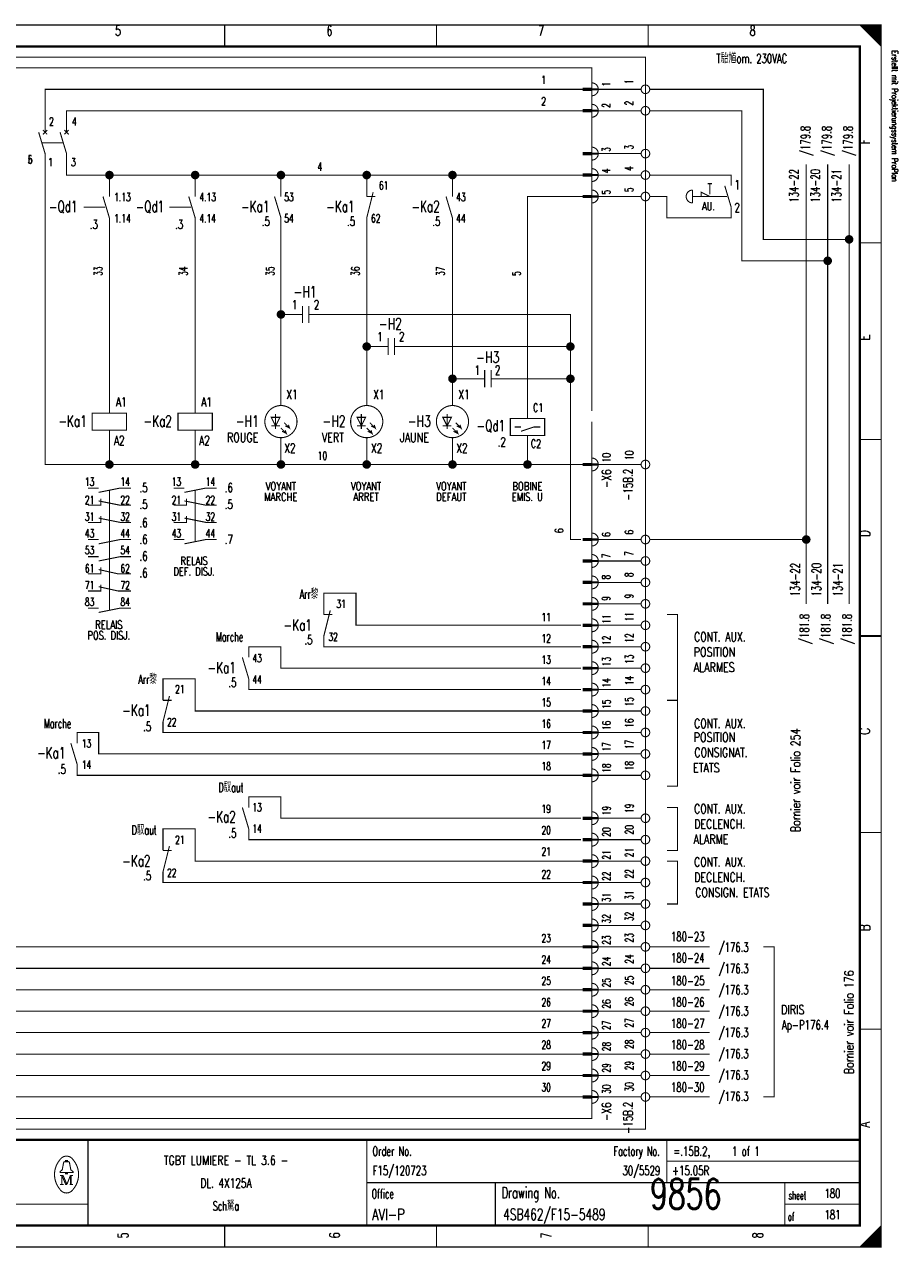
# Model space of a CAD drawing. Header units: centimetres. Extents: x 0 to 491, y -1040 to 69.
# Tile 33 of 181: x 21 to 41, y -720 to -691. Entities that reach past the tile are written whole.
import ezdxf
from ezdxf.enums import TextEntityAlignment as Align

# ---------------------------------------------------------------- set-up
doc = ezdxf.new("R2010")
doc.units = ezdxf.units.CM
doc.header["$MEASUREMENT"] = 0
doc.linetypes.add('GESTRICHELT', pattern=[3.75, 3, -0.75])
doc.layers.get('0').update_dxf_attribs({"color": 9, "linetype": 'CONTINUOUS'})
doc.layers.add('0L', color=7, linetype='CONTINUOUS')
doc.styles.get("Standard").update_dxf_attribs({"font": 'romans.shx', "bigfont": 'TXT.shx'})

# ---------------------------------------------------------------- blocks, each defined once
blk = doc.blocks.new('BCIRCLE_FILLED')
at = {"color": 0, "linetype": 'Continuous', "const_width": 1, "flags": 128}
blk.add_lwpolyline([(0.5, 0, 1), (-0.5, 0, 1)], format="xyb", close=True, dxfattribs=at)

msp = doc.modelspace()

# ---------------------------------------------------------------- linework, layer by layer
at = {"color": 0, "const_width": 0.025, "flags": 128}
for points in [[(0, -705.75), (0, -691.5), (40.5, -691.5), (40.5, -720), (0, -720), (0, -705.75)], [(40, -691.5), (40.5, -692), (40.475, -691.975), (40.475, -691.5), (40.45, -691.5), (40.45, -691.95), (40.425, -691.925), (40.425, -691.5), (40.4, -691.5), (40.4, -691.9), (40.375, -691.875), (40.375, -691.5), (40.35, -691.5), (40.35, -691.85), (40.325, -691.825)], [(40.15, -691.65), (40.15, -691.5), (40.125, -691.5), (40.125, -691.625), (40.1, -691.6), (40.1, -691.5), (40.075, -691.5), (40.075, -691.575), (40.05, -691.55), (40.05, -691.5), (40.025, -691.5), (40.025, -691.525)], [(40.325, -691.825), (40.325, -691.5), (40.3, -691.5), (40.3, -691.8), (40.275, -691.775), (40.275, -691.5), (40.25, -691.5), (40.25, -691.75), (40.225, -691.725), (40.225, -691.5), (40.2, -691.5), (40.2, -691.7), (40.175, -691.675), (40.175, -691.5), (40.15, -691.5)], [(21, -694), (21, -693), (33.55, -693)], [(34.9, -693), (33.9, -693)], [(39.75, -696.5), (37.75, -696.5), (37.75, -693), (35.1, -693)], [(21.5, -694), (21.5, -693.5), (33.55, -693.5)], [(34.9, -693.5), (33.9, -693.5)], [(39.25, -697), (37.25, -697), (37.25, -693.5), (35.1, -693.5)], [(22.5, -701.75), (21, -701.75), (21, -694.5)], [(22.5, -695), (21.5, -695), (21.5, -694.5)], [(34.9, -694.5), (33.9, -694.5)], [(38.75, -705), (38.75, -694.75)], [(39.25, -705), (39.25, -694.75)], [(39.75, -705), (39.75, -694.75)], [(22.5, -695.5), (22.5, -695), (24.5, -695)], [(24.5, -695.5), (24.5, -695), (26.5, -695)], [(26.5, -695.5), (26.5, -695), (28.5, -695)], [(28.5, -695.5), (28.5, -695), (30.5, -695)], [(30.5, -695.5), (30.5, -695), (33.55, -695)], [(34.9, -695), (33.9, -695)], [(36.3, -695.5), (36.3, -695.4), (36.5, -695.5)], [(32.25, -700.675), (32.25, -695.5), (33.55, -695.5)], [(34.9, -695.5), (33.9, -695.5)], [(22.5, -700.55), (22.5, -696)], [(24.5, -700.55), (24.5, -696)], [(26.5, -700.375), (26.5, -696)], [(28.5, -700.375), (28.5, -696)], [(30.5, -700.375), (30.5, -696)], [(26.7, -698.25), (26.5, -698.25)], [(29.45, -699), (33.25, -699), (33.25, -698.25), (27.45, -698.25)], [(28.7, -699), (28.5, -699)], [(31.7, -699.75), (33.25, -699.75), (33.25, -699)], [(33.55, -714.5), (18.75, -714.5), (18.75, -699.25)], [(33.55, -714), (19.25, -714), (19.25, -699.25)], [(33.55, -713.5), (19.75, -713.5), (19.75, -699.25)], [(33.55, -713), (20.25, -713), (20.25, -699.25)], [(30.95, -699.75), (30.5, -699.75)], [(33.5, -703.5), (33.25, -703.5), (33.25, -699.75)], [(26.475, -700.65), (26.275, -700.65), (26.375, -700.85), (26.475, -700.65)], [(26.575, -700.775), (26.7, -700.9), (26.675, -700.825), (26.7, -700.9), (26.6, -700.85)], [(28.475, -700.65), (28.275, -700.65), (28.375, -700.85), (28.475, -700.65)], [(28.575, -700.775), (28.7, -700.9), (28.675, -700.825), (28.7, -700.9), (28.6, -700.85)], [(30.475, -700.65), (30.275, -700.65), (30.375, -700.85), (30.475, -700.65)], [(30.575, -700.775), (30.7, -700.9), (30.675, -700.825), (30.7, -700.9), (30.6, -700.85)], [(32.25, -700.675), (32.65, -700.675), (32.65, -701.075), (31.85, -701.075), (31.85, -700.675), (32.25, -700.675)], [(24.5, -701.75), (22.5, -701.75), (22.5, -700.95)], [(26.5, -701.75), (24.5, -701.75), (24.5, -700.95)], [(26.5, -700.9), (26.625, -701.025), (26.6, -700.95), (26.625, -701.025), (26.525, -700.975)], [(28.5, -701.75), (26.5, -701.75), (26.5, -701.125)], [(28.5, -700.9), (28.625, -701.025), (28.6, -700.95), (28.625, -701.025), (28.525, -700.975)], [(30.5, -701.75), (28.5, -701.75), (28.5, -701.125)], [(30.5, -700.9), (30.625, -701.025), (30.6, -700.95), (30.625, -701.025), (30.525, -700.975)], [(32.25, -701.75), (30.5, -701.75), (30.5, -701.125)], [(32.1, -700.975), (32.4, -700.875), (32.55, -700.875)], [(33.55, -701.75), (32.25, -701.75), (32.25, -701.075)], [(34.9, -701.75), (33.9, -701.75)], [(33.55, -715), (17.25, -715), (17.25, -702.5), (10.3, -702.5)], [(22, -702.7), (22.3, -702.7), (22.3, -702.55)], [(22.25, -702.4), (22.75, -702.3), (23, -702.3)], [(24, -702.7), (24.3, -702.7), (24.3, -702.55)], [(24.25, -702.4), (24.75, -702.3), (25, -702.3)], [(22.25, -702.6), (22.75, -702.7), (23, -702.7)], [(24.25, -702.6), (24.75, -702.7), (25, -702.7)], [(22, -703.1), (22.3, -703.1), (22.3, -702.95)], [(22.25, -703), (22.75, -703.1), (23, -703.1)], [(24, -703.1), (24.3, -703.1), (24.3, -702.95)], [(24.25, -703), (24.75, -703.1), (25, -703.1)], [(22.25, -703.6), (22.75, -703.5), (23, -703.5)], [(24.25, -703.6), (24.75, -703.5), (25, -703.5)], [(34.9, -703.5), (33.9, -703.5)], [(38.75, -703.5), (35.1, -703.5)], [(22.25, -704), (22.75, -703.9), (23, -703.9)], [(34.9, -704), (33.9, -704)], [(22, -704.3), (22.3, -704.3), (22.3, -704.15)], [(22.25, -704.2), (22.7, -704.3), (23, -704.3)], [(33.55, -715.5), (16.75, -715.5), (16.75, -704.5), (10.8, -704.5)], [(22, -704.7), (22.3, -704.7), (22.3, -704.55)], [(34.9, -704.5), (33.9, -704.5)], [(22.25, -704.6), (22.7, -704.7), (23, -704.7)], [(33.5, -705.5), (28.25, -705.5), (28.25, -704.75), (27.5, -704.75), (27.5, -705.25)], [(22.25, -705.2), (22.75, -705.1), (23, -705.1)], [(34.9, -705), (33.9, -705)], [(35.5, -707.25), (35.75, -707.25), (35.75, -705.25), (35.5, -705.25)], [(34.9, -705.5), (33.9, -705.5)], [(33.5, -706.5), (26.5, -706.5), (26.5, -706), (25.75, -706), (25.75, -706.25)], [(33.5, -706), (27.5, -706), (27.5, -705.75)], [(34.9, -706), (33.9, -706)], [(33.55, -716), (16.25, -716), (16.25, -706.5), (11.3, -706.5)], [(34.9, -706.5), (33.9, -706.5)], [(33.55, -707.5), (24.5, -707.5), (24.5, -706.75), (23.75, -706.75), (23.75, -707.25)], [(33.5, -707), (25.75, -707), (25.75, -706.75)], [(34.9, -707), (33.9, -707)], [(35.5, -707.25), (35.75, -707.25), (35.75, -709.25), (35.5, -709.25)], [(34.9, -707.5), (33.9, -707.5)], [(33.55, -716.5), (15.75, -716.5), (15.75, -708), (12.5, -708)], [(33.55, -708.5), (22.25, -708.5), (22.25, -708), (21.75, -708), (21.75, -708.25)], [(33.55, -708), (23.75, -708), (23.75, -707.75)], [(34.9, -708), (33.9, -708)], [(34.9, -708.5), (33.9, -708.5)], [(33.55, -709), (21.75, -709), (21.75, -708.75)], [(34.9, -709), (33.9, -709)], [(33.5, -710), (26.5, -710), (26.5, -709.5), (25.75, -709.5), (25.75, -709.75)], [(35.5, -709.75), (35.75, -709.75), (35.75, -710.75), (35.5, -710.75)], [(33.55, -711), (24.5, -711), (24.5, -710.25), (23.75, -710.25), (23.75, -710.75)], [(33.5, -710.5), (25.75, -710.5), (25.75, -710.25)], [(34.9, -710), (33.9, -710)], [(34.9, -710.5), (33.9, -710.5)], [(34.9, -711), (33.9, -711)], [(35.5, -711), (35.75, -711), (35.75, -712), (35.5, -712)], [(33.55, -711.5), (23.75, -711.5), (23.75, -711.25)], [(34.9, -711.5), (33.9, -711.5)], [(34.9, -712), (33.9, -712)], [(34.9, -712.5), (33.9, -712.5)], [(34.9, -713), (33.9, -713)], [(36.5, -713), (35.1, -713)], [(37.75, -713), (38, -713), (38, -716.5), (37.75, -716.5)], [(34.9, -713.5), (33.9, -713.5)], [(36.5, -713.5), (35.1, -713.5)], [(34.9, -714), (33.9, -714)], [(36.5, -714), (35.1, -714)], [(34.9, -714.5), (33.9, -714.5)], [(36.5, -714.5), (35.1, -714.5)], [(34.9, -715), (33.9, -715)], [(36.5, -715), (35.1, -715)], [(34.9, -715.5), (33.9, -715.5)], [(36.5, -715.5), (35.1, -715.5)], [(34.9, -716), (33.9, -716)], [(36.5, -716), (35.1, -716)], [(34.9, -716.5), (33.9, -716.5)], [(36.5, -716.5), (35.1, -716.5)], [(21.48, -718.01), (21.48, -717.98), (21.52, -717.98), (21.52, -718.01)], [(21.48, -718.26), (21.35, -718.26), (21.35, -718.24), (21.4, -718.2), (21.43, -718.04)], [(21.52, -718.26), (21.65, -718.26), (21.65, -718.24), (21.6, -718.2), (21.57, -718.04)], [(21.39, -718.33), (21.39, -718.54), (21.35, -718.54)], [(21.39, -718.33), (21.48, -718.54), (21.51, -718.54)], [(40.3, -720), (40.3, -719.7), (40.275, -719.725), (40.275, -720), (40.25, -720), (40.25, -719.75), (40.225, -719.775), (40.225, -720), (40.2, -720), (40.2, -719.8), (40.175, -719.825), (40.175, -720), (40.15, -720), (40.15, -719.85), (40.125, -719.875)], [(40.475, -719.525), (40.475, -720), (40.45, -720), (40.45, -719.55), (40.425, -719.575), (40.425, -720), (40.4, -720), (40.4, -719.6), (40.375, -719.625), (40.375, -720), (40.35, -720), (40.35, -719.65), (40.325, -719.675), (40.325, -720), (40.3, -720)], [(40.125, -719.875), (40.125, -720), (40.1, -720), (40.1, -719.9), (40.075, -719.925), (40.075, -720), (40.05, -720), (40.05, -719.95), (40.025, -719.975), (40.025, -720)]]:
    msp.add_lwpolyline(points, dxfattribs=at)
at = {"color": 0, "flags": 128}
for points, const_width in [([(0, -691.5), (40.5, -691.5), (40.5, -720), (0, -720)], 0.025), ([(0.5, -692), (40, -692), (40, -719.5), (0.5, -719.5)], 0.05), ([(0.5, -692), (40, -692), (40, -719.5), (0.5, -719.5)], 0.025), ([(33.75, -693.025), (33.55, -693.025), (33.55, -692.975), (33.75, -692.975)], 0.025), ([(33.75, -693.525), (33.55, -693.525), (33.55, -693.475), (33.75, -693.475)], 0.025), ([(33.75, -694.525), (33.55, -694.525), (33.55, -694.475), (33.75, -694.475)], 0.025), ([(33.75, -695.025), (33.55, -695.025), (33.55, -694.975), (33.75, -694.975)], 0.025), ([(33.75, -695.525), (33.55, -695.525), (33.55, -695.475), (33.75, -695.475)], 0.025), ([(22.1, -700.95), (22.9, -700.95), (22.9, -700.55), (22.1, -700.55)], 0.025), ([(24.1, -700.95), (24.9, -700.95), (24.9, -700.55), (24.1, -700.55)], 0.025), ([(33.75, -701.775), (33.55, -701.775), (33.55, -701.725), (33.75, -701.725)], 0.025), ([(33.75, -703.525), (33.55, -703.525), (33.55, -703.475), (33.75, -703.475)], 0.025), ([(33.75, -704.025), (33.55, -704.025), (33.55, -703.975), (33.75, -703.975)], 0.025), ([(33.75, -704.525), (33.55, -704.525), (33.55, -704.475), (33.75, -704.475)], 0.025), ([(33.75, -705.025), (33.55, -705.025), (33.55, -704.975), (33.75, -704.975)], 0.025), ([(33.75, -705.525), (33.55, -705.525), (33.55, -705.475), (33.75, -705.475)], 0.025), ([(33.75, -706.025), (33.55, -706.025), (33.55, -705.975), (33.75, -705.975)], 0.025), ([(33.75, -706.525), (33.55, -706.525), (33.55, -706.475), (33.75, -706.475)], 0.025), ([(33.75, -707.025), (33.55, -707.025), (33.55, -706.975), (33.75, -706.975)], 0.025), ([(33.75, -707.525), (33.55, -707.525), (33.55, -707.475), (33.75, -707.475)], 0.025), ([(33.75, -708.025), (33.55, -708.025), (33.55, -707.975), (33.75, -707.975)], 0.025), ([(33.75, -708.525), (33.55, -708.525), (33.55, -708.475), (33.75, -708.475)], 0.025), ([(33.75, -709.025), (33.55, -709.025), (33.55, -708.975), (33.75, -708.975)], 0.025), ([(33.75, -710.025), (33.55, -710.025), (33.55, -709.975), (33.75, -709.975)], 0.025), ([(33.75, -710.525), (33.55, -710.525), (33.55, -710.475), (33.75, -710.475)], 0.025), ([(33.75, -711.025), (33.55, -711.025), (33.55, -710.975), (33.75, -710.975)], 0.025), ([(33.75, -711.525), (33.55, -711.525), (33.55, -711.475), (33.75, -711.475)], 0.025), ([(33.75, -712.025), (33.55, -712.025), (33.55, -711.975), (33.75, -711.975)], 0.025), ([(33.75, -712.525), (33.55, -712.525), (33.55, -712.475), (33.75, -712.475)], 0.025), ([(33.75, -713.025), (33.55, -713.025), (33.55, -712.975), (33.75, -712.975)], 0.025), ([(33.75, -713.525), (33.55, -713.525), (33.55, -713.475), (33.75, -713.475)], 0.025), ([(33.75, -714.025), (33.55, -714.025), (33.55, -713.975), (33.75, -713.975)], 0.025), ([(33.75, -714.525), (33.55, -714.525), (33.55, -714.475), (33.75, -714.475)], 0.025), ([(33.75, -715.025), (33.55, -715.025), (33.55, -714.975), (33.75, -714.975)], 0.025), ([(33.75, -715.525), (33.55, -715.525), (33.55, -715.475), (33.75, -715.475)], 0.025), ([(33.75, -716.025), (33.55, -716.025), (33.55, -715.975), (33.75, -715.975)], 0.025), ([(33.75, -716.525), (33.55, -716.525), (33.55, -716.475), (33.75, -716.475)], 0.025), ([(21.48, -718.26), (21.52, -718.26), (21.52, -718.29), (21.48, -718.29)], 0.025)]:
    msp.add_lwpolyline(points, close=True, dxfattribs=dict(at, const_width=const_width))
at = {"color": 0}
for points, const_width in [([(25.188, -691.5), (25.188, -692)], 0.025), ([(30.125, -691.5), (30.125, -692)], 0.025), ([(35.062, -691.5), (35.062, -692)], 0.025), ([(33.55, -693), (33.75, -693)], 0.025), ([(33.55, -693.5), (33.75, -693.5)], 0.025), ([(20.85, -694), (21, -694.5)], 0.025), ([(21.05, -693.95), (20.95, -694.05)], 0.025), ([(20.95, -693.95), (21.05, -694.05)], 0.025), ([(21.35, -694), (21.5, -694.5)], 0.025), ([(21.55, -693.95), (21.45, -694.05)], 0.025), ([(21.45, -693.95), (21.55, -694.05)], 0.025), ([(33.55, -694.5), (33.75, -694.5)], 0.025), ([(33.55, -695), (33.75, -695)], 0.025), ([(28.65, -695.4), (28.5, -696)], 0.025), ([(36.1, -695.35), (36.1, -695.65)], 0.025), ([(36.45, -695.2), (36.55, -695.2)], 0.025), ([(36.85, -695.25), (37, -695.75)], 0.025), ([(22.35, -695.5), (22.5, -696)], 0.025), ([(24.35, -695.5), (24.5, -696)], 0.025), ([(26.35, -695.5), (26.5, -696)], 0.025), ([(28.5, -695.5), (28.7, -695.5)], 0.025), ([(30.35, -695.5), (30.5, -696)], 0.025), ([(33.55, -695.5), (33.75, -695.5)], 0.025), ([(40.5, -696.583), (40, -696.583)], 0.025), ([(27, -698.25), (26.7, -698.25)], 0.025), ([(27, -698.05), (27, -698.45)], 0.025), ([(27.15, -698.05), (27.15, -698.45)], 0.025), ([(27.15, -698.25), (27.45, -698.25)], 0.025), ([(29, -698.8), (29, -699.2)], 0.025), ([(29.15, -698.8), (29.15, -699.2)], 0.025), ([(29, -699), (28.7, -699)], 0.025), ([(29.15, -699), (29.45, -699)], 0.025), ([(31.25, -699.55), (31.25, -699.95)], 0.025), ([(31.4, -699.55), (31.4, -699.95)], 0.025), ([(31.25, -699.75), (30.95, -699.75)], 0.025), ([(31.4, -699.75), (31.7, -699.75)], 0.025), ([(26.375, -700.575), (26.375, -700.925)], 0.025), ([(28.375, -700.575), (28.375, -700.925)], 0.025), ([(30.375, -700.575), (30.375, -700.925)], 0.025), ([(26.275, -700.85), (26.475, -700.85)], 0.025), ([(28.275, -700.85), (28.475, -700.85)], 0.025), ([(30.275, -700.85), (30.475, -700.85)], 0.025), ([(31.95, -700.875), (32.1, -700.875)], 0.025), ([(40.5, -701.167), (40, -701.167)], 0.025), ([(33.55, -701.75), (33.75, -701.75)], 0.025), ([(22, -702.3), (22.25, -702.3)], 0.025), ([(24, -702.3), (24.25, -702.3)], 0.025), ([(22, -703.5), (22.25, -703.5)], 0.025), ([(24, -703.5), (24.25, -703.5)], 0.025), ([(33.55, -703.5), (33.75, -703.5)], 0.025), ([(22, -703.9), (22.25, -703.9)], 0.025), ([(33.55, -704), (33.75, -704)], 0.025), ([(33.55, -704.5), (33.75, -704.5)], 0.025), ([(22, -705.1), (22.25, -705.1)], 0.025), ([(27.65, -705.15), (27.5, -705.75)], 0.025), ([(33.55, -705), (33.75, -705)], 0.025), ([(27.5, -705.25), (27.7, -705.25)], 0.025), ([(33.55, -705.5), (33.75, -705.5)], 0.025), ([(33.55, -706), (33.75, -706)], 0.025), ([(40, -705.75), (40.5, -705.75)], 0.05), ([(40.5, -705.75), (40, -705.75)], 0.025), ([(25.6, -706.25), (25.75, -706.75)], 0.025), ([(33.55, -706.5), (33.75, -706.5)], 0.025), ([(33.55, -707), (33.75, -707)], 0.025), ([(23.9, -707.15), (23.75, -707.75)], 0.025), ([(23.75, -707.25), (23.95, -707.25)], 0.025), ([(33.55, -707.5), (33.75, -707.5)], 0.025), ([(33.55, -708), (33.75, -708)], 0.025), ([(21.6, -708.25), (21.75, -708.75)], 0.025), ([(33.55, -708.5), (33.75, -708.5)], 0.025), ([(33.55, -709), (33.75, -709)], 0.025), ([(25.6, -709.75), (25.75, -710.25)], 0.025), ([(33.55, -710), (33.75, -710)], 0.025), ([(33.55, -710.5), (33.75, -710.5)], 0.025), ([(40.5, -710.333), (40, -710.333)], 0.025), ([(23.9, -710.65), (23.75, -711.25)], 0.025), ([(23.75, -710.75), (23.95, -710.75)], 0.025), ([(33.55, -711), (33.75, -711)], 0.025), ([(33.55, -711.5), (33.75, -711.5)], 0.025), ([(33.55, -712), (33.75, -712)], 0.025), ([(33.55, -712.5), (33.75, -712.5)], 0.025), ([(33.55, -713), (33.75, -713)], 0.025), ([(33.55, -713.5), (33.75, -713.5)], 0.025), ([(33.55, -714), (33.75, -714)], 0.025), ([(33.55, -714.5), (33.75, -714.5)], 0.025), ([(33.55, -715), (33.75, -715)], 0.025), ([(40.5, -714.917), (40, -714.917)], 0.025), ([(33.55, -715.5), (33.75, -715.5)], 0.025), ([(33.55, -716), (33.75, -716)], 0.025), ([(33.55, -716.5), (33.75, -716.5)], 0.025), ([(40, -717.5), (0.5, -717.5)], 0.05), ([(22, -717.5), (22, -719.5)], 0.025), ([(28.5, -717.5), (28.5, -719.5)], 0.025), ([(35.5, -717.5), (35.5, -718.5)], 0.025), ([(21.46, -718.01), (21.55, -718.01)], 0.025), ([(35.5, -718), (40, -718)], 0.025), ([(21.35, -718.33), (21.42, -718.33)], 0.025), ([(21.39, -718.54), (21.43, -718.54)], 0.025), ([(21.42, -718.33), (21.51, -718.54)], 0.025), ([(21.51, -718.54), (21.59, -718.33)], 0.025), ([(21.65, -718.54), (21.57, -718.54)], 0.025), ([(21.59, -718.54), (21.59, -718.33)], 0.025), ([(21.59, -718.33), (21.65, -718.33)], 0.025), ([(21.61, -718.33), (21.61, -718.54)], 0.025), ([(28.5, -718.5), (40, -718.5)], 0.025), ([(31.5, -718.5), (31.5, -719.5)], 0.025), ([(38.25, -718.5), (38.25, -719.5)], 0.025), ([(0.5, -719), (22, -719)], 0.025), ([(38.25, -719), (40, -719)], 0.025), ([(25.188, -720), (25.188, -719.5)], 0.025), ([(30.125, -720), (30.125, -719.5)], 0.025), ([(35.062, -720), (35.062, -719.5)], 0.025), ([(40.5, -719.5), (40, -720)], 0.025)]:
    msp.add_lwpolyline(points, dxfattribs=dict(at, const_width=const_width))
at = {"color": 0, "linetype": 'GESTRICHELT', "const_width": 0.025, "flags": 128}
for points in [[(6.75, -692.25), (35, -692.25), (35, -717.25), (12.5, -717.25), (12.5, -713.5), (6.75, -713.5), (6.75, -692.25)], [(7, -695), (15, -695), (15, -692.5), (33.75, -692.5), (33.75, -697.5)], [(33.75, -700.75), (33.75, -717), (15, -717), (15, -711.75), (7, -711.75), (7, -695)], [(37, -695.25), (37, -695), (35.1, -695)], [(37, -695.75), (37, -696), (35.5, -696), (35.5, -695.5), (35.1, -695.5)]]:
    msp.add_lwpolyline(points, dxfattribs=at)
at = {"color": 0, "const_width": 0.025, "flags": 128}
for points in [[(33.75, -693.15, 1), (33.75, -692.85, 1)], [(33.75, -693.65, 1), (33.75, -693.35, 1)], [(33.75, -694.65, 1), (33.75, -694.35, 1)], [(33.75, -695.15, 1), (33.75, -694.85, 1)], [(33.75, -695.65, 1), (33.75, -695.35, 1)], [(36.1, -695.35, 1), (36.1, -695.65, 1)], [(33.75, -701.9, 1), (33.75, -701.6, 1)], [(33.75, -703.65, 1), (33.75, -703.35, 1)], [(33.75, -704.15, 1), (33.75, -703.85, 1)], [(33.75, -704.65, 1), (33.75, -704.35, 1)], [(33.75, -705.15, 1), (33.75, -704.85, 1)], [(33.75, -705.65, 1), (33.75, -705.35, 1)], [(33.75, -706.15, 1), (33.75, -705.85, 1)], [(33.75, -706.65, 1), (33.75, -706.35, 1)], [(33.75, -707.15, 1), (33.75, -706.85, 1)], [(33.75, -707.65, 1), (33.75, -707.35, 1)], [(33.75, -708.15, 1), (33.75, -707.85, 1)], [(33.75, -708.65, 1), (33.75, -708.35, 1)], [(33.75, -709.15, 1), (33.75, -708.85, 1)], [(33.75, -710.15, 1), (33.75, -709.85, 1)], [(33.75, -710.65, 1), (33.75, -710.35, 1)], [(33.75, -711.15, 1), (33.75, -710.85, 1)], [(33.75, -711.65, 1), (33.75, -711.35, 1)], [(33.75, -712.15, 1), (33.75, -711.85, 1)], [(33.75, -712.65, 1), (33.75, -712.35, 1)], [(33.75, -713.15, 1), (33.75, -712.85, 1)], [(33.75, -713.65, 1), (33.75, -713.35, 1)], [(33.75, -714.15, 1), (33.75, -713.85, 1)], [(33.75, -714.65, 1), (33.75, -714.35, 1)], [(33.75, -715.15, 1), (33.75, -714.85, 1)], [(33.75, -715.65, 1), (33.75, -715.35, 1)], [(33.75, -716.15, 1), (33.75, -715.85, 1)], [(33.75, -716.65, 1), (33.75, -716.35, 1)], [(21.35, -717.961, 0.373815), (21.349, -718.657, 0.373815)], [(21.649, -717.96, 0.530775), (21.351, -717.959, 0.530775)], [(21.65, -718.66, 0.378582), (21.646, -717.956, 0.378582)], [(21.46, -718.01, 0.414214), (21.43, -718.04, 0.414214)], [(21.57, -718.04, 0.414214), (21.54, -718.01, 0.414214)], [(21.35, -718.66, 0.532213), (21.649, -718.661, 0.532213)]]:
    msp.add_lwpolyline(points, format="xyb", dxfattribs=at)
for points in [[(35.1, -693, 1), (34.9, -693, 1)], [(35.1, -693.5, 1), (34.9, -693.5, 1)], [(35.1, -694.5, 1), (34.9, -694.5, 1)], [(35.1, -695, 1), (34.9, -695, 1)], [(35.1, -695.5, 1), (34.9, -695.5, 1)], [(26.875, -700.75, 1), (26.125, -700.75, 1)], [(28.875, -700.75, 1), (28.125, -700.75, 1)], [(30.875, -700.75, 1), (30.125, -700.75, 1)], [(35.1, -701.75, 1), (34.9, -701.75, 1)], [(35.1, -703.5, 1), (34.9, -703.5, 1)], [(35.1, -704, 1), (34.9, -704, 1)], [(35.1, -704.5, 1), (34.9, -704.5, 1)], [(35.1, -705, 1), (34.9, -705, 1)], [(35.1, -705.5, 1), (34.9, -705.5, 1)], [(35.1, -706, 1), (34.9, -706, 1)], [(35.1, -706.5, 1), (34.9, -706.5, 1)], [(35.1, -707, 1), (34.9, -707, 1)], [(35.1, -707.5, 1), (34.9, -707.5, 1)], [(35.1, -708, 1), (34.9, -708, 1)], [(35.1, -708.5, 1), (34.9, -708.5, 1)], [(35.1, -709, 1), (34.9, -709, 1)], [(35.1, -710, 1), (34.9, -710, 1)], [(35.1, -710.5, 1), (34.9, -710.5, 1)], [(35.1, -711, 1), (34.9, -711, 1)], [(35.1, -711.5, 1), (34.9, -711.5, 1)], [(35.1, -712, 1), (34.9, -712, 1)], [(35.1, -712.5, 1), (34.9, -712.5, 1)], [(35.1, -713, 1), (34.9, -713, 1)], [(35.1, -713.5, 1), (34.9, -713.5, 1)], [(35.1, -714, 1), (34.9, -714, 1)], [(35.1, -714.5, 1), (34.9, -714.5, 1)], [(35.1, -715, 1), (34.9, -715, 1)], [(35.1, -715.5, 1), (34.9, -715.5, 1)], [(35.1, -716, 1), (34.9, -716, 1)], [(35.1, -716.5, 1), (34.9, -716.5, 1)]]:
    msp.add_lwpolyline(points, format="xyb", close=True, dxfattribs=at)
at = {"color": 0, "linetype": 'GESTRICHELT', "const_width": 0.025}
for points in [[(20.925, -694.25), (21.425, -694.25)], [(36.5, -695.2), (36.5, -695.45)], [(36.7, -695.5), (36.1, -695.5)], [(36.4, -695.5), (36.9, -695.5)], [(21.9, -695.75), (22.4, -695.75)], [(23.9, -695.75), (24.4, -695.75)], [(33.75, -700.5), (33.75, -697)], [(22.5, -703.55), (22.5, -702.35)], [(24.5, -703.55), (24.5, -702.35)], [(22.5, -705.15), (22.5, -703.1)]]:
    msp.add_lwpolyline(points, dxfattribs=at)
at = {"layer": '0L', "color": 0}
for points in [[(33.895, -692.975), (33.755, -692.975), (33.895, -693.025), (33.755, -693.025)], [(33.895, -693.475), (33.755, -693.475), (33.895, -693.525), (33.755, -693.525)], [(33.895, -694.475), (33.755, -694.475), (33.895, -694.525), (33.755, -694.525)], [(33.895, -694.975), (33.755, -694.975), (33.895, -695.025), (33.755, -695.025)], [(33.895, -695.475), (33.755, -695.475), (33.895, -695.525), (33.755, -695.525)], [(33.895, -701.725), (33.755, -701.725), (33.895, -701.775), (33.755, -701.775)], [(33.895, -703.475), (33.755, -703.475), (33.895, -703.525), (33.755, -703.525)], [(33.895, -703.975), (33.755, -703.975), (33.895, -704.025), (33.755, -704.025)], [(33.895, -704.475), (33.755, -704.475), (33.895, -704.525), (33.755, -704.525)], [(33.895, -704.975), (33.755, -704.975), (33.895, -705.025), (33.755, -705.025)], [(33.895, -705.475), (33.755, -705.475), (33.895, -705.525), (33.755, -705.525)], [(33.895, -705.975), (33.755, -705.975), (33.895, -706.025), (33.755, -706.025)], [(33.895, -706.475), (33.755, -706.475), (33.895, -706.525), (33.755, -706.525)], [(33.895, -706.975), (33.755, -706.975), (33.895, -707.025), (33.755, -707.025)], [(33.895, -707.475), (33.755, -707.475), (33.895, -707.525), (33.755, -707.525)], [(33.895, -707.975), (33.755, -707.975), (33.895, -708.025), (33.755, -708.025)], [(33.895, -708.475), (33.755, -708.475), (33.895, -708.525), (33.755, -708.525)], [(33.895, -708.975), (33.755, -708.975), (33.895, -709.025), (33.755, -709.025)], [(33.895, -709.975), (33.755, -709.975), (33.895, -710.025), (33.755, -710.025)], [(33.895, -710.475), (33.755, -710.475), (33.895, -710.525), (33.755, -710.525)], [(33.895, -710.975), (33.755, -710.975), (33.895, -711.025), (33.755, -711.025)], [(33.895, -711.475), (33.755, -711.475), (33.895, -711.525), (33.755, -711.525)], [(33.895, -711.975), (33.755, -711.975), (33.895, -712.025), (33.755, -712.025)], [(33.895, -712.475), (33.755, -712.475), (33.895, -712.525), (33.755, -712.525)], [(33.895, -712.975), (33.755, -712.975), (33.895, -713.025), (33.755, -713.025)], [(33.895, -713.475), (33.755, -713.475), (33.895, -713.525), (33.755, -713.525)], [(33.895, -713.975), (33.755, -713.975), (33.895, -714.025), (33.755, -714.025)], [(33.895, -714.475), (33.755, -714.475), (33.895, -714.525), (33.755, -714.525)], [(33.895, -714.975), (33.755, -714.975), (33.895, -715.025), (33.755, -715.025)], [(33.895, -715.475), (33.755, -715.475), (33.895, -715.525), (33.755, -715.525)], [(33.895, -715.975), (33.755, -715.975), (33.895, -716.025), (33.755, -716.025)], [(33.895, -716.475), (33.755, -716.475), (33.895, -716.525), (33.755, -716.525)]]:
    msp.add_solid(points, dxfattribs=at)

# ---------------------------------------------------------------- block references
at = {"color": 0, "xscale": 0.1, "yscale": 0.1, "zscale": 0.1}
for p in [(22.5, -695), (24.5, -695), (26.5, -695), (28.5, -695), (30.5, -695), (39.75, -696.5), (39.25, -697), (26.5, -698.25), (28.5, -699), (33.25, -699), (30.5, -699.75), (33.25, -699.75), (22.5, -701.75), (24.5, -701.75), (26.5, -701.75), (28.5, -701.75), (30.5, -701.75), (32.25, -701.75), (38.75, -703.5)]:
    msp.add_blockref('BCIRCLE_FILLED', p, dxfattribs=at)

# ---------------------------------------------------------------- texts
at = {"color": 0}
for s, height, width, p in [('5', 0.238, 0.672, (22.699, -691.514)), ('6', 0.238, 0.672, (27.632, -691.514)), ('7', 0.238, 0.672, (32.566, -691.514)), ('8', 0.238, 0.672, (37.499, -691.514)), ('AU.', 0.1905, 0.738667, (36.47, -695.631)), ('-H1', 0.2619, 0.709333, (27.064, -697.59)), ('-H2', 0.2619, 0.709333, (29.052, -698.336)), ('-H3', 0.2619, 0.709333, (31.323, -699.117)), ('VOYANT', 0.1905, 0.76, (26.497, -702.162)), ('VOYANT', 0.1905, 0.76, (28.484, -702.162)), ('VOYANT', 0.1905, 0.76, (30.472, -702.162)), ('BOBINE', 0.1905, 0.76, (32.246, -702.162)), ('MARCHE', 0.1905, 0.76, (26.497, -702.41)), ('ARRET', 0.1905, 0.76, (28.484, -702.41)), ('DEFAUT', 0.1905, 0.76, (30.472, -702.41)), ('EMIS. U', 0.1905, 0.741714, (32.246, -702.41)), ('RELAIS', 0.1905, 0.76, (24.474, -703.901)), ('DEF. DISJ.', 0.1905, 0.7408, (24.474, -704.149)), ('RELAIS', 0.1905, 0.76, (22.486, -705.392)), ('POS. DISJ.', 0.1905, 0.7408, (22.486, -705.64)), ('TGBT LUMIERE - TL 3.6 -', 0.21431, 0.754667, (25.219, -717.87)), ('DL. 4X125A', 0.2143, 0.712, (25.219, -718.403)), ('Sch駑a', 0.2143, 0.626667, (25.219, -718.935))]:
    msp.add_text(s, height=height, dxfattribs=dict(at, width=width)).set_placement(p, align=Align.TOP_CENTER)
for s, height, width, p in [('T駘馗om. 230VAC', 0.21431, 0.669867, (36.652, -692.174)), ('1', 0.191, 0.672, (32.571, -692.685)), ('2', 0.191, 0.672, (32.571, -693.182)), ('1', 0.191, 0.672, (21.071, -694.602)), ('3', 0.191, 0.672, (21.604, -694.602)), ('4', 0.191, 0.672, (27.353, -694.708)), ('1', 0.214, 0.672, (37.078, -695.12)), ('1.13', 0.1905, 0.678, (22.61, -695.418)), ('4.13', 0.1905, 0.678, (24.597, -695.418)), ('53', 0.1905, 0.672, (26.577, -695.418)), ('43', 0.1905, 0.672, (30.588, -695.418)), ('2', 0.214, 0.672, (37.078, -695.653)), ('1.14', 0.1905, 0.678, (22.61, -695.915)), ('4.14', 0.1905, 0.678, (24.597, -695.915)), ('54', 0.1905, 0.672, (26.577, -695.915)), ('62', 0.1905, 0.672, (28.601, -695.915)), ('44', 0.1905, 0.672, (30.588, -695.915)), ('A2', 0.2143, 0.716, (22.604, -701.083)), ('A2', 0.2143, 0.716, (24.591, -701.083)), ('X2', 0.2143, 0.716, (26.579, -701.26)), ('X2', 0.2143, 0.716, (28.602, -701.26)), ('X2', 0.2143, 0.716, (30.589, -701.26)), ('C2', 0.1905, 0.716, (32.328, -701.168)), ('10', 0.1905, 0.672, (27.358, -701.452)), ('13', 0.1905, 0.672, (21.928, -702.055)), ('.5', 0.2143, 0.684, (23.203, -702.183)), ('.5', 0.2143, 0.684, (23.203, -702.183)), ('13', 0.1905, 0.672, (23.951, -702.055)), ('.6', 0.2143, 0.684, (25.191, -702.183)), ('.6', 0.2143, 0.684, (25.191, -702.183)), ('21', 0.1905, 0.672, (21.928, -702.481)), ('21', 0.1905, 0.672, (23.951, -702.481)), ('.5', 0.2143, 0.684, (23.203, -702.573)), ('.5', 0.2143, 0.684, (23.203, -702.573)), ('.5', 0.2143, 0.684, (25.191, -702.573)), ('.5', 0.2143, 0.684, (25.191, -702.573)), ('31', 0.1905, 0.672, (21.928, -702.872)), ('.6', 0.2143, 0.684, (23.203, -702.999)), ('.6', 0.2143, 0.684, (23.203, -702.999)), ('31', 0.1905, 0.672, (23.951, -702.872)), ('43', 0.1905, 0.672, (21.928, -703.262)), ('.6', 0.2143, 0.684, (23.203, -703.39)), ('.6', 0.2143, 0.684, (23.203, -703.39)), ('43', 0.1905, 0.672, (23.951, -703.262)), ('.7', 0.2143, 0.684, (25.191, -703.39)), ('.7', 0.2143, 0.684, (25.191, -703.39)), ('53', 0.1905, 0.672, (21.928, -703.652)), ('.6', 0.2143, 0.684, (23.203, -703.78)), ('.6', 0.2143, 0.684, (23.203, -703.78)), ('61', 0.1905, 0.672, (21.928, -704.078)), ('.6', 0.2143, 0.684, (23.203, -704.171)), ('.6', 0.2143, 0.684, (23.203, -704.171)), ('71', 0.1905, 0.672, (21.928, -704.469)), ('83', 0.1905, 0.672, (21.928, -704.859)), ('11', 0.1905, 0.672, (32.576, -705.214)), ('32', 0.1905, 0.672, (27.607, -705.675)), ('12', 0.1905, 0.672, (32.576, -705.711)), ('CONT. AUX.', 0.2143, 0.7408, (36.135, -705.661)), ('43', 0.1905, 0.672, (25.832, -706.172)), ('13', 0.1905, 0.672, (32.576, -706.208)), ('POSITION', 0.2143, 0.76, (36.125, -706.016)), ('ALARMES', 0.2143, 0.76, (36.125, -706.371)), ('44', 0.1905, 0.672, (25.832, -706.669)), ('14', 0.1905, 0.672, (32.576, -706.705)), ('15', 0.1905, 0.672, (32.576, -707.202)), ('22', 0.1905, 0.672, (23.845, -707.663)), ('16', 0.1905, 0.672, (32.576, -707.699)), ('CONT. AUX.', 0.2143, 0.7408, (36.135, -707.684)), ('13', 0.1905, 0.672, (21.857, -708.16)), ('17', 0.1905, 0.672, (32.576, -708.195)), ('POSITION', 0.2143, 0.76, (36.125, -708.004)), ('CONSIGNAT.', 0.2143, 0.7536, (36.14, -708.359)), ('14', 0.1905, 0.672, (21.857, -708.657)), ('18', 0.1905, 0.672, (32.576, -708.692)), ('ETATS', 0.2143, 0.76, (36.11, -708.714)), ('13', 0.1905, 0.672, (25.832, -709.651)), ('19', 0.1905, 0.672, (32.576, -709.686)), ('CONT. AUX.', 0.2143, 0.7408, (36.135, -709.672)), ('14', 0.1905, 0.672, (25.832, -710.147)), ('20', 0.1905, 0.672, (32.576, -710.183)), ('DECLENCH.', 0.2143, 0.752889, (36.137, -710.027)), ('ALARME', 0.2143, 0.76, (36.119, -710.382)), ('21', 0.1905, 0.672, (32.576, -710.68)), ('CONT. AUX.', 0.2143, 0.7408, (36.135, -710.914)), ('22', 0.1905, 0.672, (23.845, -711.177)), ('22', 0.1905, 0.672, (32.576, -711.212)), ('DECLENCH.', 0.2143, 0.752889, (36.137, -711.269)), ('CONSIGN. ETATS', 0.21431, 0.750857, (36.161, -711.624)), ('23', 0.1905, 0.672, (32.576, -712.703)), ('/176.3', 0.2143, 0.68, (36.708, -712.902)), ('24', 0.1905, 0.672, (32.576, -713.2)), ('/176.3', 0.2143, 0.68, (36.708, -713.399)), ('25', 0.1905, 0.672, (32.576, -713.697)), ('/176.3', 0.2143, 0.68, (36.708, -713.895)), ('26', 0.1905, 0.672, (32.576, -714.194)), ('/176.3', 0.2143, 0.68, (36.708, -714.392)), ('DIRIS', 0.2143, 0.76, (38.164, -714.357)), ('27', 0.1905, 0.672, (32.576, -714.69)), ('Ap-P176.4', 0.2143, 0.688889, (38.181, -714.712)), ('/176.3', 0.2143, 0.68, (36.708, -714.889)), ('28', 0.1905, 0.672, (32.576, -715.187)), ('/176.3', 0.2143, 0.68, (36.708, -715.386)), ('29', 0.1905, 0.672, (32.576, -715.684)), ('/176.3', 0.2143, 0.68, (36.708, -715.883)), ('30', 0.1905, 0.672, (32.576, -716.181)), ('/176.3', 0.2143, 0.68, (36.708, -716.38)), ('Order No.', 0.2143, 0.656889, (28.633, -717.658)), ('=.15B.2,    1 of 1', 0.21431, 0.682222, (35.65, -717.658)), ('Office', 0.2143, 0.626667, (28.615, -718.651)), ('Drawing No.', 0.26194, 0.646545, (31.643, -718.602)), ('sheet', 0.1905, 0.6, (38.338, -718.701)), ('of', 0.1905, 0.6, (38.323, -719.198))]:
    msp.add_text(s, height=height, dxfattribs=dict(at, width=width)).set_placement(p, align=Align.TOP_LEFT)
for s, height, rotation, width, p in [('Erstellt mit Projektierungssystem ProPlan', 0.14288, 270, 0.622634, (40.702, -692.094)), ('1', 0.191, 90, 0.672, (34.771, -692.879)), ('2', 0.191, 90, 0.672, (34.771, -693.376)), ('3', 0.191, 90, 0.672, (34.771, -694.405)), ('4', 0.191, 90, 0.672, (34.771, -694.902)), ('5', 0.191, 90, 0.672, (34.771, -695.399)), ('33', 0.1905, 90, 0.672, (22.389, -697.351)), ('34', 0.1905, 90, 0.672, (24.377, -697.351)), ('35', 0.1905, 90, 0.672, (26.4, -697.351)), ('36', 0.1905, 90, 0.672, (28.388, -697.351)), ('37', 0.1905, 90, 0.672, (30.375, -697.351)), ('5', 0.191, 90, 0.672, (32.145, -697.351)), ('10', 0.1905, 90, 0.672, (34.776, -701.646)), ('6', 0.191, 90, 0.672, (33.139, -703.349)), ('6', 0.191, 90, 0.672, (34.771, -703.385)), ('7', 0.191, 90, 0.672, (34.771, -703.882)), ('134-22', 0.2143, 90, 0.676, (38.663, -704.827)), ('134-20', 0.2143, 90, 0.676, (39.16, -704.827)), ('134-21', 0.2143, 90, 0.676, (39.657, -704.827)), ('8', 0.191, 90, 0.672, (34.771, -704.378)), ('9', 0.191, 90, 0.672, (34.771, -704.875)), ('11', 0.1905, 90, 0.672, (34.776, -705.408)), ('12', 0.1905, 90, 0.672, (34.776, -705.905)), ('13', 0.1905, 90, 0.672, (34.776, -706.401)), ('14', 0.1905, 90, 0.672, (34.776, -706.898)), ('15', 0.1905, 90, 0.672, (34.776, -707.395)), ('16', 0.1905, 90, 0.672, (34.776, -707.892)), ('17', 0.1905, 90, 0.672, (34.776, -708.389)), ('18', 0.1905, 90, 0.672, (34.776, -708.886)), ('19', 0.1905, 90, 0.672, (34.776, -709.88)), ('20', 0.1905, 90, 0.672, (34.776, -710.377)), ('21', 0.1905, 90, 0.672, (34.776, -710.909)), ('22', 0.1905, 90, 0.672, (34.776, -711.406)), ('31', 0.1905, 90, 0.672, (34.776, -711.903)), ('32', 0.1905, 90, 0.672, (34.776, -712.4)), ('23', 0.1905, 90, 0.672, (34.776, -712.896)), ('24', 0.1905, 90, 0.672, (34.776, -713.393)), ('25', 0.1905, 90, 0.672, (34.776, -713.89)), ('26', 0.1905, 90, 0.672, (34.776, -714.387)), ('27', 0.1905, 90, 0.672, (34.776, -714.884)), ('28', 0.1905, 90, 0.672, (34.776, -715.381)), ('29', 0.1905, 90, 0.672, (34.776, -715.878)), ('30', 0.1905, 90, 0.672, (34.776, -716.375))]:
    msp.add_text(s, height=height, rotation=rotation, dxfattribs=dict(at, width=width)).set_placement(p, align=Align.BOTTOM_LEFT)
for s, height, width, p in [('1', 0.191, 0.672, (33.99, -692.934)), ('2', 0.191, 0.672, (33.99, -693.431)), ('/179.8', 0.2143, 0.68, (38.624, -694.552)), ('/179.8', 0.2143, 0.68, (39.121, -694.552)), ('/179.8', 0.2143, 0.68, (39.618, -694.552)), ('F', 0.238, 0.76, (39.991, -694.283)), ('3', 0.191, 0.672, (33.99, -694.46)), ('4', 0.191, 0.672, (33.99, -694.957)), ('5', 0.191, 0.672, (33.99, -695.454)), ('E', 0.238, 0.76, (39.991, -698.861)), ('10', 0.1905, 0.672, (33.995, -701.7)), ('6', 0.191, 0.672, (33.99, -703.439)), ('D', 0.238, 0.76, (39.992, -703.439)), ('7', 0.191, 0.672, (33.99, -703.936)), ('8', 0.191, 0.672, (33.99, -704.433)), ('9', 0.191, 0.672, (33.99, -704.93)), ('11', 0.1905, 0.672, (33.995, -705.463)), ('12', 0.1905, 0.672, (33.995, -705.959)), ('13', 0.1905, 0.672, (33.995, -706.456)), ('14', 0.1905, 0.672, (33.995, -706.953)), ('15', 0.1905, 0.672, (33.995, -707.45)), ('16', 0.1905, 0.672, (33.995, -707.947)), ('C', 0.238, 0.76, (39.992, -708.053)), ('17', 0.1905, 0.672, (33.995, -708.444)), ('Bornier voir Folio 254', 0.21431, 0.76, (38.394, -710.325)), ('18', 0.1905, 0.672, (33.995, -708.941)), ('19', 0.1905, 0.672, (33.995, -709.934)), ('20', 0.1905, 0.672, (33.995, -710.431)), ('21', 0.1905, 0.672, (33.995, -710.964)), ('22', 0.1905, 0.672, (33.995, -711.461)), ('31', 0.1905, 0.672, (33.995, -711.958)), ('32', 0.1905, 0.672, (33.995, -712.454)), ('B', 0.238, 0.76, (39.991, -712.632)), ('23', 0.1905, 0.672, (33.995, -712.951)), ('24', 0.1905, 0.672, (33.995, -713.448)), ('25', 0.1905, 0.672, (33.995, -713.945)), ('Bornier voir Folio 176', 0.21431, 0.76, (39.64, -715.969)), ('26', 0.1905, 0.672, (33.995, -714.442)), ('27', 0.1905, 0.672, (33.995, -714.939)), ('28', 0.1905, 0.672, (33.995, -715.436)), ('29', 0.1905, 0.672, (33.995, -715.933)), ('30', 0.1905, 0.672, (33.995, -716.43)), ('A', 0.238, 0.76, (39.991, -717.21))]:
    msp.add_text(s, height=height, rotation=90, dxfattribs=dict(at, width=width)).set_placement(p, align=Align.TOP_LEFT)
for s, height, width, p in [('2', 0.191, 0.672, (21.093, -693.904)), ('4', 0.191, 0.672, (21.626, -693.904)), ('5', 0.191, 0.672, (20.596, -694.791)), ('6', 0.191, 0.672, (20.596, -694.791)), ('61', 0.1905, 0.672, (28.787, -695.394)), ('2', 0.214, 0.672, (27.269, -698.194)), ('2', 0.214, 0.672, (29.256, -698.939)), ('2', 0.214, 0.672, (31.492, -699.72)), ('A1', 0.2143, 0.716, (22.653, -700.465)), ('A1', 0.2143, 0.716, (24.641, -700.465)), ('X1', 0.2143, 0.716, (26.628, -700.288)), ('X1', 0.2143, 0.716, (28.651, -700.288)), ('X1', 0.2143, 0.716, (30.639, -700.288)), ('C1', 0.1905, 0.716, (32.378, -700.576)), ('31', 0.1905, 0.672, (27.793, -705.154)), ('21', 0.1905, 0.672, (24.031, -707.142)), ('21', 0.1905, 0.672, (24.031, -710.656)), ('F15/120723', 0.2143, 0.6832, (28.639, -718.389)), ('+15.05R', 0.2143, 0.691429, (35.619, -718.389)), ('9856', 0.7, 0.6928, (35.108, -719.322)), ('180', 0.2143, 0.672, (39.177, -718.921)), ('AVI-P', 0.2619, 0.7472, (28.624, -719.449)), ('4SB462/F15-5489', 0.26194, 0.6928, (31.679, -719.449)), ('181', 0.2143, 0.672, (39.177, -719.418))]:
    msp.add_text(s, height=height, dxfattribs=dict(at, width=width)).set_placement(p, align=Align.BOTTOM_LEFT)
for s, width, p in [('134-22', 0.676, (38.635, -694.858)), ('134-20', 0.676, (39.132, -694.858)), ('134-21', 0.676, (39.629, -694.858)), ('-15B.2', 0.694667, (34.766, -701.849)), ('-15B.2', 0.694667, (34.766, -716.614))]:
    msp.add_text(s, height=0.2143, rotation=90, dxfattribs=dict(at, width=width)).set_placement(p, align=Align.BOTTOM_RIGHT)
for s, height, width, p in [('-Qd1', 0.2619, 0.682, (21.756, -695.603)), ('-Qd1', 0.2619, 0.682, (23.779, -695.603)), ('-Ka1', 0.2619, 0.682, (26.229, -695.603)), ('-Ka1', 0.2619, 0.682, (28.216, -695.603)), ('-Ka2', 0.2619, 0.682, (30.204, -695.603)), ('.5', 0.2143, 0.684, (26.243, -695.972)), ('.5', 0.2143, 0.684, (26.243, -695.972)), ('.5', 0.2143, 0.684, (28.23, -695.972)), ('.5', 0.2143, 0.684, (28.23, -695.972)), ('.5', 0.2143, 0.684, (30.218, -695.972)), ('.5', 0.2143, 0.684, (30.218, -695.972)), ('.3', 0.2143, 0.684, (22.232, -696.043)), ('.3', 0.2143, 0.684, (22.232, -696.043)), ('.3', 0.2143, 0.684, (24.22, -696.043)), ('.3', 0.2143, 0.684, (24.22, -696.043)), ('-Ka1', 0.2619, 0.682, (21.97, -700.607)), ('-Ka2', 0.2619, 0.682, (23.957, -700.607)), ('-H1', 0.2619, 0.709333, (25.985, -700.607)), ('-H2', 0.2619, 0.709333, (28.009, -700.607)), ('-H3', 0.2619, 0.709333, (29.996, -700.607)), ('-Qd1', 0.2619, 0.682, (31.729, -700.714)), ('ROUGE', 0.2143, 0.76, (25.974, -701.012)), ('VERT', 0.2143, 0.76, (27.969, -701.012)), ('JAUNE', 0.2143, 0.76, (29.952, -701.012)), ('.2', 0.2143, 0.684, (31.744, -701.118)), ('.2', 0.2143, 0.684, (31.744, -701.118)), ('14', 0.1905, 0.672, (22.976, -702.055)), ('14', 0.1905, 0.672, (24.963, -702.055)), ('22', 0.1905, 0.672, (22.976, -702.481)), ('22', 0.1905, 0.672, (24.963, -702.481)), ('32', 0.1905, 0.672, (22.976, -702.872)), ('32', 0.1905, 0.672, (24.963, -702.872)), ('44', 0.1905, 0.672, (22.976, -703.262)), ('44', 0.1905, 0.672, (24.963, -703.262)), ('54', 0.1905, 0.672, (22.976, -703.652)), ('62', 0.1905, 0.672, (22.976, -704.078)), ('72', 0.1905, 0.672, (22.976, -704.469)), ('Arr黎', 0.2143, 0.632, (27.369, -704.667)), ('84', 0.1905, 0.672, (22.976, -704.859)), ('-Ka1', 0.2619, 0.682, (27.222, -705.363)), ('Marche', 0.2143, 0.626667, (25.622, -705.661)), ('.5', 0.2143, 0.684, (27.237, -705.732)), ('.5', 0.2143, 0.684, (27.237, -705.732)), ('-Ka1', 0.2619, 0.682, (25.448, -706.357)), ('Arr黎', 0.2143, 0.632, (23.607, -706.655)), ('.5', 0.2143, 0.684, (25.462, -706.726)), ('.5', 0.2143, 0.684, (25.462, -706.726)), ('-Ka1', 0.2619, 0.682, (23.46, -707.351)), ('Marche', 0.2143, 0.626667, (21.611, -707.684)), ('.5', 0.2143, 0.684, (23.474, -707.755)), ('.5', 0.2143, 0.684, (23.474, -707.755)), ('-Ka1', 0.2619, 0.682, (21.473, -708.344)), ('.5', 0.2143, 0.684, (21.487, -708.749)), ('.5', 0.2143, 0.684, (21.487, -708.749)), ('D馭aut', 0.2143, 0.626667, (25.625, -709.175)), ('-Ka2', 0.2619, 0.682, (25.448, -709.835)), ('D馭aut', 0.2143, 0.626667, (23.602, -710.169)), ('.5', 0.2143, 0.684, (25.462, -710.24)), ('.5', 0.2143, 0.684, (25.462, -710.24)), ('-Ka2', 0.2619, 0.682, (23.46, -710.864)), ('.5', 0.2143, 0.684, (23.474, -711.233)), ('.5', 0.2143, 0.684, (23.474, -711.233)), ('180-23', 0.2143, 0.676, (36.378, -712.653)), ('180-24', 0.2143, 0.676, (36.378, -713.15)), ('180-25', 0.2143, 0.676, (36.378, -713.682)), ('180-26', 0.2143, 0.676, (36.378, -714.179)), ('180-27', 0.2143, 0.676, (36.378, -714.676)), ('180-28', 0.2143, 0.676, (36.378, -715.173)), ('180-29', 0.2143, 0.676, (36.378, -715.67)), ('180-30', 0.2143, 0.676, (36.378, -716.167)), ('Factory No.', 0.21431, 0.646545, (35.335, -717.658))]:
    msp.add_text(s, height=height, dxfattribs=dict(at, width=width)).set_placement(p, align=Align.TOP_RIGHT)
for s, height, width, p in [('1', 0.214, 0.672, (26.883, -698.194)), ('1', 0.214, 0.672, (28.871, -698.939)), ('1', 0.214, 0.672, (31.142, -699.72)), ('30/5529', 0.2143, 0.675429, (35.346, -718.389))]:
    msp.add_text(s, height=height, dxfattribs=dict(at, width=width)).set_placement(p, align=Align.BOTTOM_RIGHT)
for s, width, p in [('-X6', 0.709333, (33.985, -701.864)), ('/181.8', 0.68, (38.599, -705.235)), ('/181.8', 0.68, (39.096, -705.235)), ('/181.8', 0.68, (39.593, -705.235)), ('-X6', 0.709333, (33.985, -716.628))]:
    msp.add_text(s, height=0.2143, rotation=90, dxfattribs=dict(at, width=width)).set_placement(p, align=Align.TOP_RIGHT)
at = {"color": 0, "width": 0.672}
for s, p in [('5', (22.699, -719.73)), ('6', (27.632, -719.73)), ('7', (32.566, -719.73)), ('8', (37.499, -719.73))]:
    msp.add_text(s, height=0.238, rotation=90, dxfattribs=at).set_placement(p, align=Align.TOP_CENTER)

doc.saveas('drawing.dxf')
